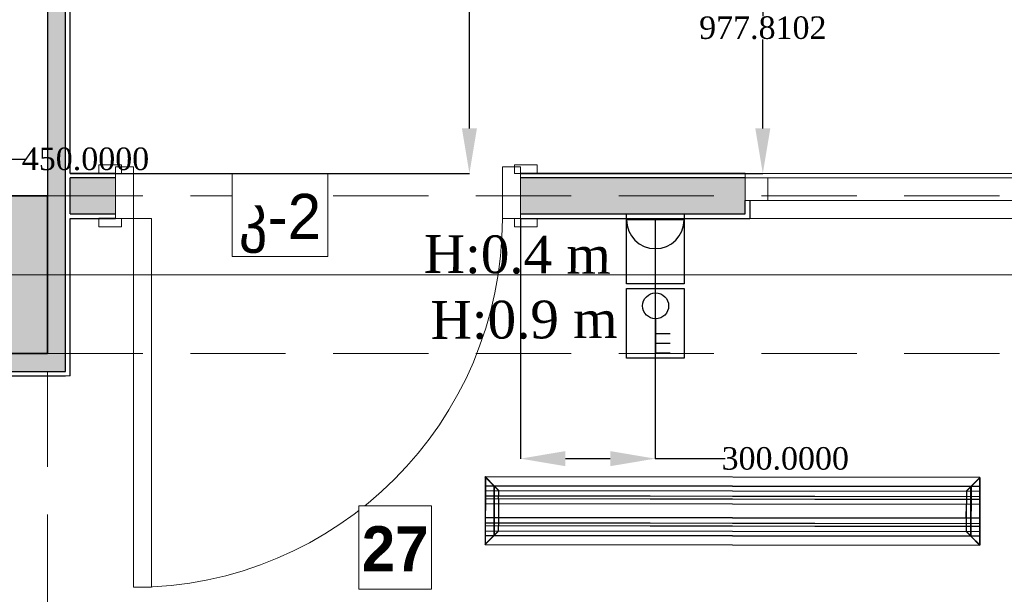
# Model space of a CAD drawing. Header units: millimetres. Extents: x 0 to 88385, y 0 to 41127.
# Tile 30 of 244: x 43344 to 45534, y 19952 to 21230. Entities that reach past the tile are written whole.
import ezdxf
from ezdxf import colors
from ezdxf.entities.mleader import LeaderData, LeaderLine
from ezdxf.enums import TextEntityAlignment as Align
from ezdxf.math import Vec2, Vec3

# ---------------------------------------------------------------- set-up
doc = ezdxf.new("R2010")
doc.units = ezdxf.units.MM
doc.header["$MEASUREMENT"] = 0
doc.set_wipeout_variables(frame=1)
doc.linetypes.add('Dot & Dashed', pattern=[670.277762, 317.5, -176.388889, 0, -176.388874])
doc.linetypes.add('Hidden', pattern=[317.5, 211.666667, -105.833333])
for name, color, linetype in [('- ავარიული განათება', 7, 'Continuous'), ('- განათება', 7, 'Continuous'), ('- მექანიკური ნაწილი', 7, 'Continuous'), ('- საშტეფცელო როზეტები', 7, 'Continuous'), ('Edges', 7, 'Continuous'), ('New_Structural - Bearing', 7, 'Continuous'), ('Structural - Bearing', 7, 'Continuous'), ('Structural - Grid', 7, 'Continuous')]:
    doc.layers.add(name, color=color, linetype=linetype)
for name, color, linetype, lineweight in [('New_Annotation - Text_Pen_No__20', 1, 'Continuous', 0), ('New_Archicad Doors_Pen_No__1', 7, 'Continuous', 13), ('New_Archicad Windows_Pen_No__1', 7, 'Continuous', 13), ('New_Structural - Bearing_Pen_No__1', 7, 'Continuous', 13), ('Structural - Bearing_Pen_No__20', 1, 'Continuous', 0)]:
    doc.layers.add(name, color=color, linetype=linetype, lineweight=lineweight)
for name, color, linetype, lineweight, true_color in [('New_Structural - Bearing_Pen_No__255', 7, 'Continuous', 13, 0xe8e8e8), ('New_Structural - Bearing_Pen_No__5', 7, 'Continuous', 25, 0x40a5ff), ('New_Structural - Bearing_Pen_No__57', 7, 'Continuous', 25, 0xdcd214), ('Structural - Bearing_Pen_No__161', 7, 'Continuous', 13, 0x6a6a6a), ('Structural - Bearing_Pen_No__28', 7, 'Continuous', 35, 0xa80f02), ('Structural - Bearing_Pen_No__81', 7, 'Continuous', 20, 0x6a6a6a), ('Structural - Grid_Pen_No__81', 7, 'Continuous', 20, 0x6a6a6a)]:
    doc.layers.add(name, color=color, linetype=linetype, lineweight=lineweight, true_color=true_color)
doc.styles.add('GENERATED_STYLE_2', font='txt')
doc.styles.add('GENERATED_STYLE_3', font='txt')
doc.styles.get("Standard").update_dxf_attribs({"font": 'sylfaen.ttf'})
doc.dimstyles.get("Standard").update_dxf_attribs({"dimtxt": 0.18, "dimasz": 0.18, "dimexe": 0.18, "dimexo": 0.0625, "dimgap": 0.09, "dimtad": 0, "dimtih": 1, "dimtoh": 1, "dimdec": 4, "dimzin": 0, "dimdsep": 46, "dimtxsty": 'Standard', "dimcen": 0.09, "dimadec": 0, "dimazin": 0, "dimtfac": 1, "dimtdec": 4, "dimtofl": 0, "dimtmove": 0, "dimatfit": 3, "dimfxl": 1, "dimtolj": 1, "dimtzin": 0, "dimarcsym": 0})

# ---------------------------------------------------------------- blocks, each defined once
blk = doc.blocks.new('Window_3')
at = {"layer": 'New_Archicad Windows_Pen_No__1', "color": 7, "linetype": 'Continuous', "lineweight": 13}
for p, q in [((-1500, 10), (1500, 10)), ((-1500, 10), (-1500, 0)), ((-1500, 0), (-1450, 0)), ((-1500, 0), (-1500, -50)), ((-1500, 0), (-1500, -50)), ((-1450, 0), (-1450, -50)), ((-1450, 0), (1450, 0)), ((-1450, -50), (-1500, -50)), ((-1490, -50), (-1490, -90)), ((1450, -50), (-1450, -50)), ((-1500, -90), (-1490, -90)), ((-1490, -90), (1490, -90))]:
    blk.add_line(p, q, dxfattribs=at)
blk = doc.blocks.new('Door_3')
at = {"layer": 'New_Archicad Doors_Pen_No__1', "color": 7, "linetype": 'Continuous', "lineweight": 13}
for p, q in [((370, 0), (370, 820)), ((370, 820), (410, 820)), ((410, 820), (410, 0)), ((-487, 0), (-487, 19)), ((-487, 19), (-437, 19)), ((-437, 0), (-487, 0)), ((-450, 0), (-487, 0)), ((-450, 0), (-487, 0)), ((-410, 0), (-450, 0)), ((-450, 0), (-450, -115)), ((-450, 0), (-450, -10)), ((-450, 0), (-450, -10)), ((-437, 19), (-437, 0)), ((-410, -115), (-410, 0)), ((410, 0), (370, 0)), ((450, 0), (410, 0)), ((410, 0), (410, -115)), ((437, 19), (487, 19)), ((437, 0), (437, 19)), ((487, 0), (437, 0)), ((450, -115), (450, 0)), ((450, 0), (450, -10)), ((450, 0), (450, -10)), ((450, 0), (487, 0)), ((450, 0), (487, 0)), ((487, 19), (487, 0)), ((-450, -10), (-450, -90)), ((-450, -10), (-450, -90)), ((450, -10), (450, -90)), ((450, -10), (450, -90)), ((-487, -119), (-487, -100)), ((-487, -100), (-437, -100)), ((-450, -100), (-487, -100)), ((-450, -100), (-487, -100)), ((-450, -90), (-450, -100)), ((-450, -90), (-450, -100)), ((-437, -100), (-437, -119)), ((437, -100), (487, -100)), ((437, -119), (437, -100)), ((450, -90), (450, -100)), ((450, -90), (450, -100)), ((450, -100), (487, -100)), ((450, -100), (487, -100)), ((487, -100), (487, -119)), ((-437, -119), (-487, -119)), ((-450, -115), (-410, -115)), ((410, -115), (450, -115)), ((487, -119), (437, -119))]:
    blk.add_line(p, q, dxfattribs=at)
blk.add_arc((410, 0), 820, 90, 180, dxfattribs=at)
blk = doc.blocks.new('Wall_46', base_point=(2382.1, 20888))
at = {"layer": 'New_Structural - Bearing_Pen_No__57', "linetype": 'Continuous', "lineweight": 25, "true_color": 0xdcd214}
for points in [[(-40783.8, 20878), (-40783.8, 20798), (-40682.5, 20798), (-40682.5, 20878)], [(-39782.5, 20798), (-39282.5, 20798), (-39282.5, 20828), (-39282.5, 20878), (-39782.5, 20878)]]:
    blk.add_hatch(color=52, dxfattribs=at).paths.add_polyline_path(points)
at = {"layer": 'New_Structural - Bearing_Pen_No__1', "color": 7, "linetype": 'Continuous', "lineweight": 13}
for p, q in [((-40682.5, 20878), (-40682.5, 20888)), ((-39782.5, 20878), (-39782.5, 20888)), ((-39282.5, 20888), (-39282.5, 20878)), ((-40682.5, 20798), (-40682.5, 20878)), ((-39782.5, 20798), (-39782.5, 20878)), ((-39282.5, 20878), (-39282.5, 20828)), ((-39282.5, 20828), (-39272.5, 20828)), ((-40682.5, 20788), (-40682.5, 20798)), ((-39782.5, 20788), (-39782.5, 20798))]:
    blk.add_line(p, q, dxfattribs=at)
at = {"layer": 'New_Structural - Bearing_Pen_No__1', "color": 7, "linetype": 'Continuous', "lineweight": 13, "flags": 128}
blk.add_lwpolyline([(-40783.8, 20878), (-40783.8, 20798)], dxfattribs=at)
at = {"layer": 'New_Structural - Bearing_Pen_No__5', "color": 161, "linetype": 'Continuous', "lineweight": 25, "true_color": 0x40a5ff}
for p, q in [((-40682.5, 20888), (-40719.5, 20888)), ((-39782.5, 20888), (-39745.5, 20888)), ((-40682.5, 20878), (-40783.8, 20878)), ((-39282.5, 20878), (-39782.5, 20878)), ((-39282.5, 20798), (-39282.5, 20828)), ((-39272.5, 20828), (-39272.5, 20788)), ((-40783.8, 20798), (-40682.5, 20798)), ((-40682.5, 20788), (-40719.5, 20788)), ((-39782.5, 20798), (-39282.5, 20798)), ((-39782.5, 20788), (-39745.5, 20788)), ((-39282.5, 20788), (-39272.5, 20788))]:
    blk.add_line(p, q, dxfattribs=at)
at = {"layer": 'New_Structural - Bearing_Pen_No__5', "color": 161, "linetype": 'Continuous', "lineweight": 25, "true_color": 0x40a5ff, "flags": 128}
for points in [[(-40682.5, 20888), (-40783.8, 20888)], [(-39282.5, 20888), (-39782.5, 20888)], [(-40783.8, 20788), (-40682.5, 20788)], [(-39782.5, 20788), (-39282.5, 20788)]]:
    blk.add_lwpolyline(points, dxfattribs=at)
at = {"layer": 'New_Archicad Doors_Pen_No__1', "color": 7, "linetype": 'Continuous', "lineweight": 13, "zscale": 1000, "rotation": 180}
blk.add_blockref('Door_3', (-40232.5, 20788), dxfattribs=at)
at = {"layer": 'New_Archicad Windows_Pen_No__1', "color": 7, "linetype": 'Continuous', "lineweight": 13, "zscale": 1000}
blk.add_blockref('Window_3', (-37782.5, 20878), dxfattribs=at)
blk = doc.blocks.new('Wall_207', base_point=(-40833.8, 20488))
at = {"layer": 'New_Structural - Bearing_Pen_No__255', "linetype": 'Continuous', "lineweight": 13, "true_color": 0xe8e8e8}
for points in [[(-40793.8, 20488), (-40793.8, 22775.5), (-40833.8, 22775.5), (-40833.8, 20488)], [(-40833.8, 20488), (-40833.8, 20448), (-40793.8, 20448)], [(-40793.8, 20488), (-40833.8, 20488), (-40793.8, 20448)]]:
    blk.add_hatch(color=254, dxfattribs=at).paths.add_polyline_path(points)
at = {"layer": 'New_Structural - Bearing_Pen_No__1', "color": 7, "linetype": 'Continuous', "lineweight": 13, "flags": 128}
for points in [[(-40833.8, 22775.5), (-40793.8, 22775.5)], [(-40793.8, 22775.5), (-40783.8, 22775.5)], [(-40783.8, 20438), (-40793.8, 20438)]]:
    blk.add_lwpolyline(points, dxfattribs=at)
at = {"layer": 'New_Structural - Bearing_Pen_No__5', "color": 161, "linetype": 'Continuous', "lineweight": 25, "true_color": 0x40a5ff}
for p, q in [((-40793.8, 20488), (-40793.8, 22775.5)), ((-40793.8, 20448), (-40793.8, 20488)), ((-40833.8, 20448), (-40793.8, 20448))]:
    blk.add_line(p, q, dxfattribs=at)
at = {"layer": 'New_Structural - Bearing_Pen_No__5', "color": 161, "linetype": 'Continuous', "lineweight": 25, "true_color": 0x40a5ff, "flags": 128}
for points in [[(-40833.8, 22775.5), (-40833.8, 20838)], [(-40783.8, 20888), (-40783.8, 22775.5)], [(-40783.8, 20798), (-40783.8, 20878)], [(-40783.8, 20438), (-40783.8, 20788)]]:
    blk.add_lwpolyline(points, dxfattribs=at)
blk = doc.blocks.new('Wall_216', base_point=(-41183.8, 20488))
at = {"layer": 'New_Structural - Bearing_Pen_No__255', "linetype": 'Continuous', "lineweight": 13, "true_color": 0xe8e8e8}
blk.add_hatch(color=254, dxfattribs=at).paths.add_polyline_path([(-41183.8, 20448), (-40833.8, 20448), (-40833.8, 20488), (-41183.8, 20488)])
at = {"layer": 'New_Structural - Bearing_Pen_No__5', "color": 161, "linetype": 'Continuous', "lineweight": 25, "true_color": 0x40a5ff}
for p, q in [((-41223.8, 20448), (-41183.8, 20448)), ((-41183.8, 20448), (-40833.8, 20448)), ((-40833.8, 20448), (-40793.8, 20448))]:
    blk.add_line(p, q, dxfattribs=at)
at = {"layer": 'New_Structural - Bearing_Pen_No__5', "color": 161, "linetype": 'Continuous', "lineweight": 25, "true_color": 0x40a5ff, "flags": 128}
blk.add_lwpolyline([(-41223.8, 20438), (-40793.8, 20438)], dxfattribs=at)
blk = doc.blocks.new('Column_9', base_point=(-41008.8, 20663))
at = {"layer": 'Structural - Bearing_Pen_No__161', "linetype": 'Continuous', "lineweight": 0, "true_color": 0x6a6a6a}
blk.add_hatch(color=251, dxfattribs=at).paths.add_polyline_path([(-40833.8, 20488), (-40833.8, 20838), (-41183.8, 20838), (-41183.8, 20488)])
at = {"layer": 'Structural - Bearing_Pen_No__20', "color": 1, "linetype": 'Continuous', "lineweight": 0}
for p, q in [((-41008.8, 20743), (-41008.8, 20918)), ((-41088.8, 20663), (-41263.8, 20663)), ((-40928.8, 20663), (-40753.8, 20663)), ((-41008.8, 20583), (-41008.8, 20408))]:
    blk.add_line(p, q, dxfattribs=at)
blk.add_point((-41008.8, 20663), dxfattribs=at)
at = {"layer": 'Structural - Bearing_Pen_No__28', "color": 14, "linetype": 'Continuous', "lineweight": 35, "true_color": 0xa80f02, "flags": 128}
blk.add_lwpolyline([(-40833.8, 20488), (-40833.8, 20838), (-41183.8, 20838), (-41183.8, 20488)], close=True, dxfattribs=at)
blk = doc.blocks.new('Standard grid marker')
at = {"layer": 'Structural - Grid_Pen_No__81', "color": 251, "linetype": 'Continuous', "lineweight": 20, "true_color": 0x6a6a6a}
blk.add_line((1000, 0), (51328.1, 0), dxfattribs=at)
at = {"layer": 'Structural - Grid_Pen_No__81', "color": 251, "lineweight": 20, "true_color": 0x6a6a6a, "style": 'GENERATED_STYLE_2'}
for tag, p in [('AC_MarkerText_1_0', (-100, -144)), ('AC_MarkerText_1_1', (52428.1, -144))]:
    blk.add_attdef(tag, text='', height=100, rotation=180, dxfattribs=at).set_placement(p, align=Align.TOP_CENTER)
blk = doc.blocks.new('Beam_8', base_point=(-41008.8, 14663))
at = {"layer": 'Structural - Bearing_Pen_No__81', "color": 251, "linetype": 'Hidden', "lineweight": 20, "true_color": 0x6a6a6a}
for p, q in [((-40833.8, 20838), (-40833.8, 26488)), ((-40833.8, 14838), (-40833.8, 20488))]:
    blk.add_line(p, q, dxfattribs=at)
blk = doc.blocks.new('Beam_11', base_point=(-47008.8, 20663))
at = {"layer": 'Structural - Bearing_Pen_No__81', "color": 251, "linetype": 'Hidden', "lineweight": 20, "true_color": 0x6a6a6a}
for p, q in [((-40833.8, 20838), (-35183.8, 20838)), ((-40833.8, 20488), (-35183.8, 20488))]:
    blk.add_line(p, q, dxfattribs=at)
at = {"layer": 'Structural - Bearing_Pen_No__81', "color": 251, "linetype": 'Dot & Dashed', "lineweight": 20, "true_color": 0x6a6a6a}
blk.add_line((-47008.8, 20663), (991.2, 20663), dxfattribs=at)
blk = doc.blocks.new('- საშტეფცელო როზეტი IP22')
at = {"layer": '- საშტეფცელო როზეტები', "color": 5}
for p, q in [((8536.7, 3822.7), (8536.7, 3888.1)), ((8472.6, 3758.6), (8600.9, 3758.6))]:
    blk.add_line(p, q, dxfattribs=at)
blk.add_arc((8536.7, 3758.6), 64.1, 0, 180, dxfattribs=at)
blk = doc.blocks.new('1 ჩარჩო')
at = {"layer": '- საშტეფცელო როზეტები', "color": 5}
blk.add_lwpolyline([(7775.1, 3905.1), (7903.3, 3905.1), (7903.3, 3750.1), (7775.1, 3750.1)], close=True, dxfattribs=at)
blk = doc.blocks.new('სამკლავიშა ჩამრთველი იპ 22')
at = {"layer": '- განათება', "color": 6}
blk.add_line((0, 279.3), (-110.1, 279.3), dxfattribs=at)
for points in [[(0, 352.7), (-110.1, 352.7)], [(0, 97.5), (0, 354.7)], [(0, 208.2), (-110.1, 208.2)]]:
    blk.add_lwpolyline(points, dxfattribs=at)
blk.add_circle((0, 0), 97.5, dxfattribs=at)
blk = doc.blocks.new('lineardiffplan')
at = {"layer": 'Edges'}
for p, q in [((392.8, 274.9), (392.8, 274.6)), ((393.1, 274.9), (392.8, 274.9)), ((422.8, 244.9), (392.8, 274.9)), ((392.8, 274.6), (392.9, 274.5)), ((392.9, 125.2), (392.9, 274.5)), ((412.4, 255), (392.9, 274.5)), ((393.1, 274.9), (393.2, 274.8)), ((393.2, 274.8), (412.7, 255.3)), ((1462.8, 244.9), (1492.8, 274.9)), ((1472.9, 255.3), (1492.4, 274.8)), ((1473.2, 254.9), (1492.8, 274.5)), ((1492.4, 274.8), (1492.5, 274.9)), ((1492.8, 274.9), (1492.5, 274.9)), ((1492.8, 274.5), (1492.8, 274.9)), ((1492.8, 274.5), (1492.8, 274.5)), ((1492.8, 125.4), (1492.8, 274.5)), ((1492.8, 255.3), (392.9, 255.3)), ((392.9, 254.9), (1492.8, 254.9)), ((392.9, 244.9), (1492.8, 244.9)), ((412.4, 144.7), (412.4, 255)), ((412.8, 254.6), (412.4, 255)), ((412.7, 255.3), (413.1, 254.9)), ((412.8, 145.1), (412.8, 254.6)), ((412.8, 254.6), (422.8, 244.6)), ((413.1, 254.9), (423.1, 244.9)), ((422.8, 244.6), (422.8, 244.9)), ((422.8, 244.9), (423.1, 244.9)), ((422.8, 244.6), (422.8, 244.6)), ((422.8, 244.6), (422.8, 233.2)), ((423.1, 244.9), (423.1, 244.9)), ((1472.5, 254.9), (1462.5, 244.9)), ((1462.5, 244.9), (1462.5, 244.9)), ((1462.5, 244.9), (1462.8, 244.9)), ((1462.8, 244.9), (1462.9, 244.6)), ((1462.8, 244.5), (1462.9, 244.6)), ((1462.8, 233.2), (1462.8, 244.5)), ((1462.9, 244.6), (1472.8, 254.5)), ((1472.9, 255.3), (1472.5, 254.9)), ((1472.8, 254.5), (1473.2, 254.9)), ((1472.8, 254.5), (1472.8, 145.3)), ((1473.2, 144.9), (1473.2, 254.9)), ((392.9, 233.2), (1492.8, 233.2)), ((392.9, 233), (1492.8, 233)), ((392.9, 226.8), (1492.8, 226.8)), ((392.9, 226.5), (1492.8, 226.5)), ((422.8, 233), (422.8, 233.2)), ((422.8, 226.8), (422.8, 233)), ((422.8, 226.5), (422.8, 226.8)), ((422.8, 214.9), (422.8, 226.5)), ((1462.8, 233), (1462.8, 233.2)), ((1462.8, 226.8), (1462.8, 233)), ((1462.8, 226.5), (1462.8, 226.8)), ((1462.8, 214.9), (1462.8, 226.5)), ((392.9, 214.9), (1492.8, 214.9)), ((1492.8, 214.8), (392.9, 214.8)), ((422.4, 214.9), (422.3, 214.9)), ((422.8, 214.9), (422.4, 214.9)), ((422.8, 184.9), (422.8, 214.9)), ((423.2, 214.9), (422.8, 214.9)), ((423.2, 214.8), (422.8, 214.9)), ((423.2, 214.8), (423.2, 214.9)), ((423.2, 214.8), (423.2, 184.9)), ((1462.8, 214.9), (1462.4, 214.9)), ((1462.4, 214.9), (1462.4, 214.8)), ((1462.8, 214.9), (1462.4, 214.8)), ((1462.4, 184.9), (1462.4, 214.8)), ((1462.8, 214.9), (1462.8, 184.9)), ((1462.8, 214.9), (1463.2, 214.9)), ((1463.2, 214.9), (1463.3, 214.9)), ((1492.8, 184.9), (392.9, 184.9)), ((422.4, 184.9), (422.3, 184.9)), ((422.8, 184.9), (422.4, 184.9)), ((422.8, 184.9), (423.2, 184.9)), ((422.8, 173.2), (422.8, 184.9)), ((1462.4, 184.9), (1462.8, 184.9)), ((1462.8, 173.2), (1462.8, 184.9)), ((1463.2, 184.9), (1462.8, 184.9)), ((1463.2, 184.9), (1463.3, 184.9)), ((392.8, 124.9), (422.8, 154.9)), ((392.9, 173.2), (1492.8, 173.2)), ((392.9, 173), (1492.8, 173)), ((392.9, 166.8), (1492.8, 166.8)), ((392.9, 166.5), (1492.8, 166.5)), ((392.9, 154.9), (1492.8, 154.9)), ((412.8, 145.1), (422.8, 155.1)), ((423.1, 154.8), (413.1, 144.9)), ((422.8, 173), (422.8, 173.2)), ((422.8, 173), (422.8, 166.8)), ((422.8, 166.5), (422.8, 166.8)), ((422.8, 155.1), (422.8, 166.5)), ((422.8, 154.9), (422.8, 155.1)), ((422.8, 155.1), (422.8, 155.1)), ((423.1, 154.8), (422.8, 154.9)), ((423.1, 154.8), (423.1, 154.9)), ((1462.5, 154.8), (1462.4, 154.9)), ((1462.8, 154.9), (1462.5, 154.8)), ((1462.5, 154.8), (1472.4, 144.9)), ((1462.8, 173), (1462.8, 173.2)), ((1462.8, 166.8), (1462.8, 173)), ((1462.8, 166.5), (1462.8, 166.8)), ((1462.8, 155.3), (1462.8, 166.5)), ((1462.9, 155.2), (1462.8, 155.3)), ((1462.9, 155.2), (1462.8, 154.9)), ((1462.8, 154.9), (1492.8, 124.9)), ((1472.8, 145.3), (1462.9, 155.2)), ((1492.8, 144.9), (392.9, 144.9)), ((392.9, 125.2), (412.4, 144.7)), ((392.9, 144.5), (1492.8, 144.5)), ((412.7, 144.5), (393.2, 124.9)), ((412.8, 145.1), (412.4, 144.7)), ((412.7, 144.5), (413.1, 144.9)), ((1472.4, 144.9), (1472.8, 144.5)), ((1473.2, 144.9), (1472.8, 145.3)), ((1472.8, 144.5), (1492.4, 124.9)), ((1473.2, 144.9), (1492.8, 125.4)), ((392.9, 125.2), (392.8, 125.1)), ((392.8, 125.1), (392.8, 124.9)), ((392.8, 124.9), (393.1, 124.9)), ((393.2, 124.9), (393.1, 124.9)), ((1492.4, 124.9), (1492.8, 124.9)), ((1492.4, 124.9), (1492.4, 124.9)), ((1492.8, 125.3), (1492.8, 125.4)), ((1492.8, 124.9), (1492.8, 125.3))]:
    blk.add_line(p, q, dxfattribs=at)
blk.add_lwpolyline([(393.2, 274.8), (1492.8, 274.8), (1492.8, 124.9), (393.2, 124.9)], close=True, dxfattribs=at)
blk = doc.blocks.new('*D550')
at = {"layer": '- საშტეფცელო როზეტები', "color": 0, "lineweight": -2, "transparency": 16777216}
for p, q in [((44457.8, 20787.9), (44457.8, 20253.8)), ((44757.8, 20784.9), (44757.8, 20253.8)), ((44557.8, 20254), (44657.8, 20254)), ((44757.8, 20254), (44913.4, 20254))]:
    blk.add_line(p, q, dxfattribs=at)
at = {"layer": '- საშტეფცელო როზეტები', "color": 0, "transparency": 16777216}
for points in [[(44557.8, 20270.7), (44557.8, 20237.3), (44457.8, 20254)], [(44657.8, 20270.7), (44657.8, 20237.3), (44757.8, 20254)]]:
    blk.add_solid(points, dxfattribs=at)
at = {"layer": 'Defpoints', "color": 0, "transparency": 16777216}
for p in [(44457.8, 20788), (44757.8, 20785), (44457.8, 20254)]:
    blk.add_point(p, dxfattribs=at)
at = {"layer": '- საშტეფცელო როზეტები', "color": 0, "transparency": 16777216, "insert": (45046.8, 20254), "char_height": 50, "attachment_point": 5}
blk.add_mtext('\\A1;{\\fSylfaen|b0|i0|c0|p18;300.0000}', dxfattribs=at)
blk = doc.blocks.new('*D782')
at = {"layer": '- განათება', "color": 0, "lineweight": -2, "transparency": 16777216}
for p, q in [((43256.5, 21201.4), (43256.5, 20919.8)), ((42806.5, 21157.9), (42806.5, 20919.8)), ((42906.5, 20920), (43156.5, 20920)), ((43256.5, 20920), (43356.5, 20920))]:
    blk.add_line(p, q, dxfattribs=at)
at = {"layer": '- განათება', "color": 0, "transparency": 16777216}
for points in [[(42906.5, 20936.7), (42906.5, 20903.3), (42806.5, 20920)], [(43156.5, 20936.7), (43156.5, 20903.3), (43256.5, 20920)]]:
    blk.add_solid(points, dxfattribs=at)
at = {"layer": 'Defpoints', "color": 0, "transparency": 16777216}
for p in [(43256.5, 21201.5), (42806.5, 21158), (42806.5, 20920)]:
    blk.add_point(p, dxfattribs=at)
at = {"layer": '- განათება', "color": 0, "transparency": 16777216, "insert": (43490.8, 20920), "char_height": 50, "attachment_point": 5}
blk.add_mtext('\\A1;{\\fSylfaen|b0|i0|c0|p18;450.0000}', dxfattribs=at)
blk = doc.blocks.new('*D1171')
at = {"layer": '- განათება', "color": 0, "lineweight": -2, "transparency": 16777216}
for p, q in [((43917.7, 21868), (44344.7, 21868)), ((44344.5, 21768), (44344.5, 21623.2)), ((44344.5, 20988), (44344.5, 21571.8)), ((43456.6, 20888), (44344.7, 20888))]:
    blk.add_line(p, q, dxfattribs=at)
at = {"layer": '- განათება', "color": 0, "transparency": 16777216}
for points in [[(44327.8, 21768), (44361.2, 21768), (44344.5, 21868)], [(44327.8, 20988), (44361.2, 20988), (44344.5, 20888)]]:
    blk.add_solid(points, dxfattribs=at)
at = {"layer": 'Defpoints', "color": 0, "transparency": 16777216}
for p in [(43917.6, 21868), (44344.5, 21868), (43456.5, 20888)]:
    blk.add_point(p, dxfattribs=at)
at = {"layer": '- განათება', "color": 0, "transparency": 16777216, "insert": (44344.5, 21597.5), "char_height": 50, "attachment_point": 5}
blk.add_mtext('\\A1;{\\fSylfaen|b0|i0|c0|p18;980.0000}', dxfattribs=at)
blk = doc.blocks.new('*D1381')
at = {"layer": '- ავარიული განათება', "color": 0, "lineweight": -2, "transparency": 16777216}
for p, q in [((44502.8, 21865.8), (44997.1, 21865.8)), ((44996.9, 21765.8), (44996.9, 21237.3)), ((44996.9, 20988), (44996.9, 21185.9)), ((44457.9, 20888), (44997.1, 20888))]:
    blk.add_line(p, q, dxfattribs=at)
at = {"layer": '- ავარიული განათება', "color": 0, "transparency": 16777216}
for points in [[(44980.2, 21765.8), (45013.6, 21765.8), (44996.9, 21865.8)], [(44980.2, 20988), (45013.6, 20988), (44996.9, 20888)]]:
    blk.add_solid(points, dxfattribs=at)
at = {"layer": 'Defpoints', "color": 0, "transparency": 16777216}
for p in [(44502.8, 21865.8), (44996.9, 21865.8), (44457.8, 20888)]:
    blk.add_point(p, dxfattribs=at)
at = {"layer": '- ავარიული განათება', "color": 0, "transparency": 16777216, "insert": (44996.9, 21211.6), "char_height": 50, "attachment_point": 5}
blk.add_mtext('\\A1;{\\fSylfaen|b0|i0|c0|p18;977.8102}', dxfattribs=at)

msp = doc.modelspace()

# ---------------------------------------------------------------- block references
at = {"layer": '- განათება', "rotation": 180}
msp.add_blockref('1 ჩარჩო', (52597.00898, 24382.56248), dxfattribs=at)
at = {"layer": '- განათება', "color": 6, "xscale": 0.2965673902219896, "yscale": 0.2965673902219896, "zscale": 0.2965673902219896, "rotation": 180}
msp.add_blockref('სამკლავიშა ჩამრთველი იპ 22', (44758.52542, 20593.60842), dxfattribs=at)
at = {"layer": '- მექანიკური ნაწილი', "xscale": -1, "rotation": 179.9146932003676}
msp.add_blockref('lineardiffplan', (43986.96247, 20338.82953), dxfattribs=at)
at = {"layer": '- საშტეფცელო როზეტები', "rotation": 180}
for name, p in [('1 ჩარჩო', (52597.00897, 24548.04345)), ('- საშტეფცელო როზეტი IP22', (53294.54291, 24543.56681))]:
    msp.add_blockref(name, p, dxfattribs=at)
at = {"layer": 'New_Structural - Bearing', "color": 7, "lineweight": 35}
for name, p in [('Wall_207', (43406.5059, 20487.98097)), ('Wall_46', (86622.37834, 20887.98097)), ('Wall_216', (43056.5059, 20487.98097))]:
    msp.add_blockref(name, p, dxfattribs=at)
at = {"layer": 'Structural - Bearing', "color": 251, "lineweight": 20, "true_color": 0x6a6a6a}
for name, p in [('Beam_8', (43231.5059, 14662.98097)), ('Beam_11', (37231.5059, 20662.98097))]:
    msp.add_blockref(name, p, dxfattribs=at)
at = {"layer": 'Structural - Bearing', "color": 14, "lineweight": 35, "true_color": 0xa80f02}
msp.add_blockref('Column_9', (43231.5059, 20662.98097), dxfattribs=at)
at = {"layer": 'Structural - Grid', "color": 8, "linetype": 'Continuous', "lineweight": 15, "zscale": 1000, "rotation": 180}
msp.add_blockref('Standard grid marker', (88184.57817, 20662.98097), dxfattribs=at)

# ---------------------------------------------------------------- texts
at = {"layer": '- განათება', "color": 5, "insert": (44257.90802, 20604.06941), "char_height": 83.9644685, "attachment_point": 1, "rotation": 0.31067434}
msp.add_mtext_dynamic_manual_height_columns('{\\fSylfaen|b0|i0|c0|p18;H:0.9 m}', width=710.9466492, gutter_width=1.70068, heights=[0], dxfattribs=at)
at = {"layer": '- საშტეფცელო როზეტები', "color": 5, "insert": (44659.10169, 20748.78629), "char_height": 83.964469, "attachment_point": 3, "rotation": 359.68932566}
msp.add_mtext_dynamic_manual_height_columns('H:0.4 m', width=710.9466492, gutter_width=1.70068, heights=[0], dxfattribs=at)

# ---------------------------------------------------------------- dimensions: what is measured, and where the dimension line sits
at = {"layer": '- ავარიული განათება', "color": 1}
dim = msp.add_linear_dim(base=(44996.88726, 21865.79114), p1=(44457.80131, 20887.98097), p2=(44502.77116, 21865.79114), angle=90, text='{\\fSylfaen|b0|i0|c0|p18;<>}', dimstyle='Standard', override={"dimtxt": 50, "dimasz": 100}, dxfattribs=at)
dim.commit()
dim.dimension.update_dxf_attribs({"geometry": '*D1381', "text_midpoint": (44996.88726, 21211.58515), "dimtype": 160})
at = {"layer": '- განათება', "color": 1}
dim = msp.add_linear_dim(base=(42806.5059, 20919.99568), p1=(43256.5059, 21201.5), p2=(42806.5059, 21157.98097), angle=180, text='{\\fSylfaen|b0|i0|c0|p18;<>}', dimstyle='Standard', override={"dimtxt": 50, "dimasz": 100}, dxfattribs=at)
dim.commit()
dim.dimension.update_dxf_attribs({"geometry": '*D782', "text_midpoint": (43490.77849, 20919.99568), "dimtype": 160})
at = {"layer": '- საშტეფცელო როზეტები', "color": 1}
dim = msp.add_linear_dim(base=(44457.80131, 20254), p1=(44757.80132, 20785.00982), p2=(44457.80131, 20787.98097), angle=180, text='{\\fSylfaen|b0|i0|c0|p18;<>}', dimstyle='Standard', override={"dimtxt": 50, "dimasz": 100}, dxfattribs=at)
dim.commit()
dim.dimension.update_dxf_attribs({"geometry": '*D550', "text_midpoint": (45046.84491, 20254), "dimtype": 160})

# ---------------------------------------------------------------- next in the draw order: wipeouts: each hides what was drawn before it
at = {"color": 1, "linetype": 'Continuous', "lineweight": 0, "ltscale": 226874.080765}
msp.add_wipeout([(43816.68057, 20703.1316), (44029.62604, 20703.1316), (44029.62604, 20887.98097), (43816.68057, 20887.98097)], dxfattribs=at).dxf.layer = 'New_Annotation - Text_Pen_No__20'
at = {"color": 1, "linetype": 'Continuous', "lineweight": 0, "ltscale": 224035.356659}
msp.add_wipeout([(44098.57274, 19963.86778), (44260.4637, 19963.86778), (44260.4637, 20148.71638), (44098.57274, 20148.71638)], dxfattribs=at).dxf.layer = 'New_Annotation - Text_Pen_No__20'

# ---------------------------------------------------------------- next in the draw order: linework, layer by layer
at = {"layer": 'New_Annotation - Text_Pen_No__20', "color": 1, "linetype": 'Continuous', "lineweight": 0, "flags": 128}
for points in [[(43816.68057, 20703.1316), (44029.62604, 20703.1316), (44029.62604, 20887.98097), (43816.68057, 20887.98097), (43816.68057, 20703.1316)], [(44098.57274, 19963.86778), (44260.4637, 19963.86778), (44260.4637, 20148.71638), (44098.57274, 20148.71638), (44098.57274, 19963.86778)]]:
    msp.add_lwpolyline(points, close=True, dxfattribs=at)

# ---------------------------------------------------------------- next in the draw order: texts
at = {"layer": 'New_Annotation - Text_Pen_No__20', "color": 1, "linetype": 'Continuous', "lineweight": 0, "char_height": 100, "attachment_point": 2}
for s, insert, style in [('\\A1;{\\pqc;\\fBOG 2018|b0|i0|c0|p0;\\W1.000000;კ-\\fBOG 2018|b0|i0|c0|p0;\\W1.000000;2}', (43923.15331, 20842.6234), 'GENERATED_STYLE_2'), ('\\A1;{\\pqc;\\fBOG 2018|b1|i0|c0|p0;\\W1.000000;27}', (44179.51822, 20103.79518), 'GENERATED_STYLE_3')]:
    msp.add_mtext(s, dxfattribs=dict(at, insert=insert, style=style))

# ---------------------------------------------------------------- next in the draw order: dimensions: what is measured, and where the dimension line sits
at = {"layer": '- განათება', "color": 1}
dim = msp.add_linear_dim(base=(44344.5, 21867.98097), p1=(43456.5059, 20887.98097), p2=(43917.6493, 21867.98097), angle=90, text='{\\fSylfaen|b0|i0|c0|p18;<>}', dimstyle='Standard', override={"dimtxt": 50, "dimasz": 100}, dxfattribs=at)
dim.commit()
dim.dimension.update_dxf_attribs({"geometry": '*D1171', "text_midpoint": (44344.5, 21597.5), "dimtype": 160})

# ---------------------------------------------------------------- next in the draw order: leaders
at = {"color": 5}
ml = msp.add_multileader_mtext('Standard', dxfattribs=at)
ml.set_content('ნეოტეკის  ფარი', color=5)
ml.set_leader_properties()
ml.build(insert=Vec2(0, 0))
ml.multileader.update_dxf_attribs({"text_right_attachment_type": 6, "dogleg_length": 50, "arrow_head_size": 100})
ctx = ml.context
ctx.base_point, ctx.char_height, ctx.arrow_head_size, ctx.landing_gap_size, ctx.plane_origin = Vec3(50468.91, 32218.71661), 100, 100, 0.09, Vec3(56312.8393, 27064.407)
ctx.right_attachment = 6
notes = []
notes.append((ctx, [(0, (0, 0, 0), (0, 0), (1, 0), 1, [])]))
ctx.mtext.insert, ctx.mtext.width, ctx.mtext.flow_direction = Vec3(50469, 32288.46183), 1402.7684334, 5
ml = msp.add_multileader_mtext('Standard', dxfattribs=at)
ml.set_content('ნეოტეკის \\Pრეკი', color=5)
ml.set_leader_properties()
ml.build(insert=Vec2(0, 0))
ml.multileader.update_dxf_attribs({"text_right_attachment_type": 6, "dogleg_length": 50, "arrow_head_size": 100})
ctx = ml.context
ctx.base_point, ctx.char_height, ctx.arrow_head_size, ctx.landing_gap_size, ctx.plane_origin = Vec3(52433.92127, 31594.41315), 100, 100, 0.09, Vec3(58277.85057, 26439.85585)
ctx.right_attachment = 6
notes.append((ctx, [(0, (0, 0, 0), (0, 0), (1, 0), 1, [])]))
ctx.mtext.insert, ctx.mtext.width, ctx.mtext.flow_direction = Vec3(52434.01127, 31663.91068), 1402.7684334, 5
ml = msp.add_multileader_mtext('Standard', dxfattribs=at)
ml.set_content('ნეოტეკის ფარი', color=5)
ml.set_leader_properties()
ml.build(insert=Vec2(0, 0))
ml.multileader.update_dxf_attribs({"text_right_attachment_type": 6, "dogleg_length": 50, "arrow_head_size": 100})
ctx = ml.context
ctx.base_point, ctx.char_height, ctx.arrow_head_size, ctx.landing_gap_size, ctx.plane_origin, ctx.plane_x_axis, ctx.plane_y_axis = Vec3(52750.59611, 30623.37284), 100, 100, 0.09, Vec3(48445.57174, 24617.92422), Vec3(0, -1), Vec3(1, 0)
ctx.right_attachment = 6
notes.append((ctx, [(0, (0, 0, 0), (0, 0), (1, 0), 1, [])]))
ctx.mtext.insert, ctx.mtext.text_direction, ctx.mtext.rotation, ctx.mtext.width, ctx.mtext.flow_direction = Vec3(52820.34133, 30623.28284), Vec3(0, -1), 4.7123889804, 1402.7684334, 5
ml = msp.add_multileader_mtext('Standard', dxfattribs=at)
ml.set_content('ელ. ფარების ადგილი', color=5)
ml.set_leader_properties()
ml.build(insert=Vec2(0, 0))
ml.multileader.update_dxf_attribs({"text_right_attachment_type": 6, "dogleg_length": 50, "arrow_head_size": 100})
ctx = ml.context
ctx.base_point, ctx.char_height, ctx.arrow_head_size, ctx.landing_gap_size, ctx.plane_origin = Vec3(52207.87269, 28518.35488), 100, 100, 0.09, Vec3(58051.80199, 23364.78837)
ctx.right_attachment = 6
notes.append((ctx, [(0, (0, 0, 0), (0, 0), (1, 0), 1, [])]))
ctx.mtext.insert, ctx.mtext.width, ctx.mtext.flow_direction = Vec3(52207.96269, 28588.8432), 1402.7684334, 5
for ctx, leaders in notes:
    for number, flags, end, landing, length, lines in leaders:
        leader = LeaderData()
        leader.index, (leader.has_last_leader_line, leader.has_dogleg_vector, leader.attachment_direction) = number, flags
        leader.last_leader_point, leader.dogleg_vector, leader.dogleg_length = Vec3(end), Vec3(landing), length
        for number, points, colour, breaks in lines:
            line = LeaderLine()
            line.index, line.vertices, line.color, line.breaks = number, Vec3.list(points), colors.encode_raw_color(colour), breaks
            leader.lines.append(line)
        ctx.leaders.append(leader)

doc.saveas('drawing.dxf')
